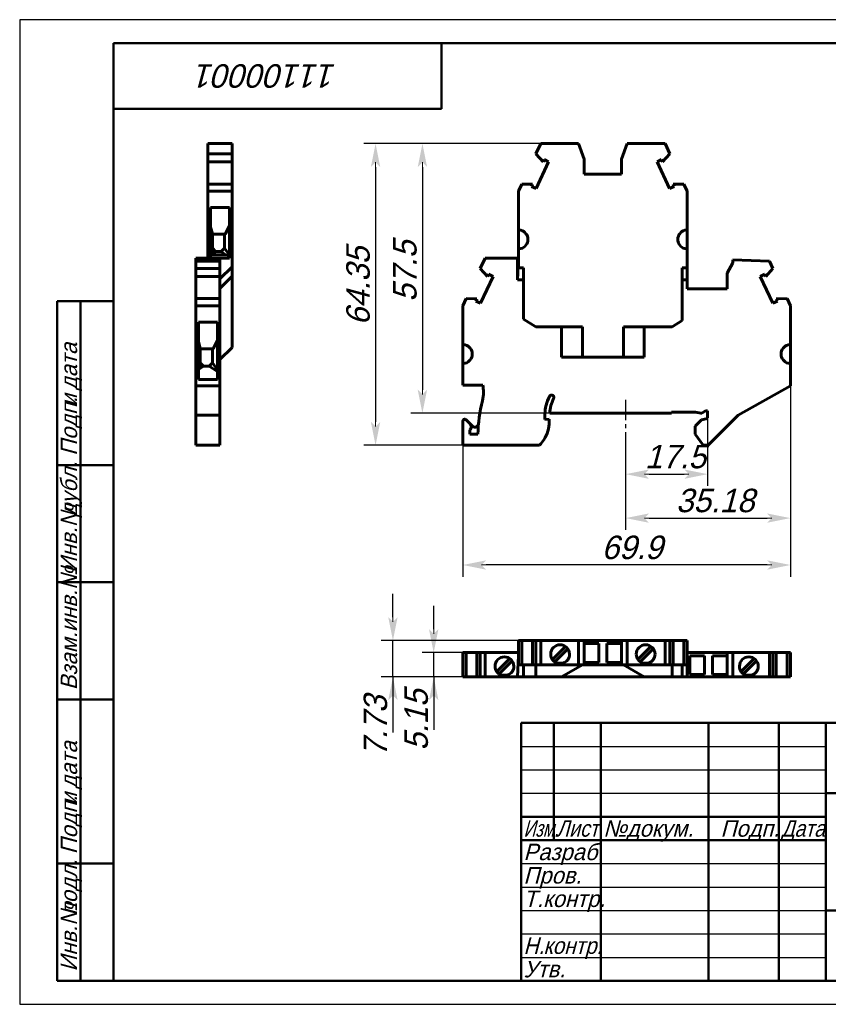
# Model space of a CAD drawing. Header units: millimetres. Extents: x 0 to 297, y 0 to 210.
# Tile 1 of 2: x 0 to 173, y 0 to 210. Entities that reach past the tile are written whole.
import ezdxf

# ---------------------------------------------------------------- set-up
doc = ezdxf.new("R2010")
doc.units = ezdxf.units.MM
doc.linetypes.add('CENTER_per1_scale0.136024', pattern=[6.91, 4.31875, -0.86375, 0.86375, -0.86375])
doc.styles.add('TextStyle_1', font='T-FLEX Type A.TTF', dxfattribs={"oblique": 15, "height": 5})
doc.styles.add('TextStyle_2', font='T-FLEX Type A.TTF', dxfattribs={"oblique": 15, "height": 3.5})
doc.styles.add('TextStyle_3', font='T-FLEX Type A.TTF', dxfattribs={"width": 0.744064, "oblique": 15, "height": 3.5})
doc.styles.add('TextStyle_4', font='T-FLEX Type A.TTF', dxfattribs={"width": 0.883061, "oblique": 15, "height": 3.5})
doc.styles.add('TextStyle_5', font='T-FLEX Type A.TTF', dxfattribs={"width": 0.94413, "oblique": 15, "height": 3.5})
doc.styles.add('TextStyle_7', font='T-FLEX Type A.TTF', dxfattribs={"oblique": 15, "height": 5})
doc.dimstyles.new('DIM_ST_1', dxfattribs={"dimtxt": 5, "dimasz": 5, "dimexe": 2.5, "dimexo": 0, "dimtad": 1, "dimrnd": 0.01, "dimdsep": 46, "dimtxsty": 'TextStyle_1', "dimblk": 'Arrow_3_C7_Status', "dimcen": 0.09, "dimclrd": 7, "dimclre": 7, "dimclrt": 7, "dimazin": 0, "dimtfac": 1, "dimtdec": 0, "dimtmove": 0, "dimatfit": 0, "dimldrblk": 'NONE', "dimfxl": 1, "dimtvp": 1, "dimtolj": 1, "dimarcsym": 0})
doc.dimstyles.new('DIM_ST_2', dxfattribs={"dimtxt": 5, "dimasz": 5, "dimexe": 2.5, "dimexo": 0, "dimtad": 1, "dimrnd": 0.01, "dimdsep": 46, "dimtxsty": 'TextStyle_1', "dimblk": 'Arrow_3_C7_Status', "dimcen": 0.09, "dimclrd": 7, "dimclre": 7, "dimclrt": 7, "dimazin": 0, "dimtfac": 1, "dimtdec": 0, "dimtmove": 0, "dimatfit": 0, "dimldrblk": 'NONE', "dimfxl": 1, "dimtvp": 1, "dimtolj": 1, "dimarcsym": 0})

# ---------------------------------------------------------------- blocks, each defined once
blk = doc.blocks.new('Arrow_3_C7_Status')
at = {"color": 7, "linetype": 'Continuous', "lineweight": 0}
blk.add_line((-1, 0), (-0.8, 0), dxfattribs=at)
at = {"color": 7}
blk.add_solid([(-1, -0.2), (0, 0), (-0.8, 0), (-1, 0.2)], dxfattribs=at)
blk = doc.blocks.new('*D5')
at = {"color": 7, "lineweight": -2}
for p, q in [((111.17, 183.58), (73.43, 183.58)), ((75.93, 178.58), (75.93, 124.23)), ((94.55, 119.23), (73.43, 119.23))]:
    blk.add_line(p, q, dxfattribs=at)
at = {"layer": 'Defpoints', "color": 0}
for p in [(111.17, 183.58), (75.93, 119.23), (94.55, 119.23)]:
    blk.add_point(p, dxfattribs=at)
at = {"color": 7, "lineweight": -2, "xscale": 5, "yscale": 5, "zscale": 5}
for p, rotation in [((75.93, 183.58), 89.99999999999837), ((75.93, 119.23), 269.9999999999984)]:
    blk.add_blockref('Arrow_3_C7_Status', p, dxfattribs=dict(at, rotation=rotation))
blk = doc.blocks.new('_None')
blk = doc.blocks.new('*D6')
at = {"color": 7, "lineweight": -2}
for p, q in [((164.45, 131.91), (164.45, 91.2)), ((94.55, 119.23), (94.55, 91.2)), ((159.45, 93.7), (99.55, 93.7))]:
    blk.add_line(p, q, dxfattribs=at)
at = {"layer": 'Defpoints', "color": 0}
for p in [(164.45, 131.91), (94.55, 119.23), (94.55, 93.7)]:
    blk.add_point(p, dxfattribs=at)
at = {"color": 7, "lineweight": -2, "xscale": 5, "yscale": 5, "zscale": 5, "rotation": 180}
blk.add_blockref('Arrow_3_C7_Status', (94.55, 93.7), dxfattribs=at)
at = {"color": 7, "lineweight": -2, "xscale": 5, "yscale": 5, "zscale": 5}
blk.add_blockref('Arrow_3_C7_Status', (164.45, 93.7), dxfattribs=at)
blk = doc.blocks.new('*D7')
at = {"color": 7, "lineweight": -2}
for p, q in [((111.17, 183.58), (83.43, 183.58)), ((85.93, 178.58), (85.93, 131.08)), ((113.08, 126.08), (83.43, 126.08))]:
    blk.add_line(p, q, dxfattribs=at)
at = {"layer": 'Defpoints', "color": 0}
for p in [(111.17, 183.58), (85.93, 126.08), (113.08, 126.08)]:
    blk.add_point(p, dxfattribs=at)
at = {"color": 7, "lineweight": -2, "xscale": 5, "yscale": 5, "zscale": 5}
for p, rotation in [((85.93, 183.58), 89.99999999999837), ((85.93, 126.08), 269.9999999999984)]:
    blk.add_blockref('Arrow_3_C7_Status', p, dxfattribs=dict(at, rotation=rotation))
blk = doc.blocks.new('*D8')
at = {"color": 7, "lineweight": -2}
for p, q in [((146.78, 126.54), (146.78, 110.57)), ((129.28, 122.02), (129.28, 110.57)), ((134.28, 113.07), (141.78, 113.07))]:
    blk.add_line(p, q, dxfattribs=at)
at = {"layer": 'Defpoints', "color": 0}
for p in [(146.78, 126.54), (129.28, 122.02), (146.78, 113.07)]:
    blk.add_point(p, dxfattribs=at)
at = {"color": 7, "lineweight": -2, "xscale": 5, "yscale": 5, "zscale": 5, "rotation": 180}
blk.add_blockref('Arrow_3_C7_Status', (129.28, 113.07), dxfattribs=at)
at = {"color": 7, "lineweight": -2, "xscale": 5, "yscale": 5, "zscale": 5}
blk.add_blockref('Arrow_3_C7_Status', (146.78, 113.07), dxfattribs=at)
blk = doc.blocks.new('*D9')
at = {"color": 7, "lineweight": -2}
for p, q in [((164.45, 131.91), (164.45, 101.2)), ((129.28, 122.02), (129.28, 101.2)), ((134.28, 103.7), (159.45, 103.7))]:
    blk.add_line(p, q, dxfattribs=at)
at = {"layer": 'Defpoints', "color": 0}
for p in [(164.45, 131.91), (129.28, 122.02), (164.45, 103.7)]:
    blk.add_point(p, dxfattribs=at)
at = {"color": 7, "lineweight": -2, "xscale": 5, "yscale": 5, "zscale": 5, "rotation": 180}
blk.add_blockref('Arrow_3_C7_Status', (129.28, 103.7), dxfattribs=at)
at = {"color": 7, "lineweight": -2, "xscale": 5, "yscale": 5, "zscale": 5}
blk.add_blockref('Arrow_3_C7_Status', (164.45, 103.7), dxfattribs=at)
blk = doc.blocks.new('*D10')
at = {"color": 7, "lineweight": -2}
for p, q in [((79.64, 82.58), (79.64, 87.58)), ((107.15, 77.58), (77.14, 77.58)), ((79.64, 69.85), (79.64, 77.58)), ((95.27, 69.85), (77.14, 69.85)), ((79.64, 69.85), (79.64, 58)), ((79.64, 64.85), (79.64, 59.85))]:
    blk.add_line(p, q, dxfattribs=at)
at = {"layer": 'Defpoints', "color": 0}
for p in [(79.64, 77.58), (107.15, 77.58), (95.27, 69.85)]:
    blk.add_point(p, dxfattribs=at)
at = {"color": 7, "lineweight": -2, "xscale": 5, "yscale": 5, "zscale": 5}
for p, rotation in [((79.64, 77.58), 269.9999999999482), ((79.64, 69.85), 89.99999999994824)]:
    blk.add_blockref('Arrow_3_C7_Status', p, dxfattribs=dict(at, rotation=rotation))
blk = doc.blocks.new('*D11')
at = {"color": 7, "lineweight": -2}
for p, q in [((88.34, 80), (88.34, 85)), ((95.27, 75), (85.84, 75)), ((88.34, 69.85), (88.34, 75)), ((95.27, 69.85), (85.84, 69.85)), ((88.34, 69.85), (88.34, 58.56)), ((88.34, 64.85), (88.34, 59.85))]:
    blk.add_line(p, q, dxfattribs=at)
at = {"layer": 'Defpoints', "color": 0}
for p in [(88.34, 75), (95.27, 75), (95.27, 69.85)]:
    blk.add_point(p, dxfattribs=at)
at = {"color": 7, "lineweight": -2, "xscale": 5, "yscale": 5, "zscale": 5}
for p, rotation in [((88.34, 75), 269.9999999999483), ((88.34, 69.85), 89.99999999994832)]:
    blk.add_blockref('Arrow_3_C7_Status', p, dxfattribs=dict(at, rotation=rotation))
blk = doc.blocks.new('_FR1Страница_1')
at = {"color": 7, "linetype": 'Continuous', "lineweight": 25}
for p, q in [((0, 210), (0, 0)), ((297, 210), (0, 210)), ((107, 55), (172, 55)), ((107, 50), (172, 50)), ((107, 45), (172, 45)), ((107, 30), (172, 30)), ((107, 25), (172, 25)), ((107, 20), (172, 20)), ((107, 15), (172, 15)), ((107, 10), (172, 10)), ((0, 0), (297, 0))]:
    blk.add_line(p, q, dxfattribs=at)
at = {"color": 7, "linetype": 'Continuous', "lineweight": 50}
for p, q in [((20, 5), (20, 205)), ((20, 205), (292, 205)), ((90, 191), (90, 205)), ((20, 191), (90, 191)), ((8, 5), (8, 150)), ((8, 150), (20, 150)), ((13, 150), (13, 5)), ((8, 115), (20, 115)), ((8, 90), (20, 90)), ((20, 65), (8, 65)), ((107, 5), (107, 60)), ((107, 60), (292, 60)), ((114, 60), (114, 35)), ((124, 60), (124, 5)), ((147, 60), (147, 5)), ((162, 60), (162, 5)), ((172, 60), (172, 5)), ((172, 45), (292, 45)), ((107, 40), (172, 40)), ((107, 35), (172, 35)), ((8, 30), (20, 30)), ((172, 20), (292, 20)), ((20, 5), (8, 5)), ((292, 5), (20, 5))]:
    blk.add_line(p, q, dxfattribs=at)
at = {"color": 7, "oblique": 15}
for s, height, rotation, style, p in [('11100001', 5, 180, 'TextStyle_7', (67.63, 200.5)), ('дата', 3.5, 90, 'TextStyle_2', (12.25, 131.01)), ('Подп.', 3.5, 90, 'TextStyle_2', (12.25, 117)), ('и', 3.5, 90, 'TextStyle_2', (12.25, 127.51)), ('дубл.', 3.5, 90, 'TextStyle_2', (12.25, 104.01)), ('Инв.№', 3.5, 90, 'TextStyle_2', (12.25, 92)), ('Взам.инв.№', 3.5, 90, 'TextStyle_2', (12.25, 67)), ('дата', 3.5, 90, 'TextStyle_2', (12.25, 46.01)), ('Подп.', 3.5, 90, 'TextStyle_2', (12.25, 32)), ('и', 3.5, 90, 'TextStyle_2', (12.25, 42.51)), ('подл.', 3.5, 90, 'TextStyle_2', (12.25, 19.01)), ('Инв.№', 3.5, 90, 'TextStyle_2', (12.25, 7))]:
    blk.add_text(s, height=height, rotation=rotation, dxfattribs=dict(at, style=style)).set_placement(p)
for s, style, width, p in [('Изм.', 'TextStyle_3', 0.744064, (107.5, 35.75)), ('Лист', 'TextStyle_4', 0.883061, (114.5, 35.75)), ('Дата', 'TextStyle_4', 0.883061, (162.5, 35.75)), ('Н.', 'TextStyle_5', 0.94413, (107.5, 10.75)), ('контр.', 'TextStyle_5', 0.94413, (111.75, 10.75))]:
    blk.add_text(s, height=3.5, dxfattribs=dict(at, style=style, width=width)).set_placement(p)
at = {"color": 7, "style": 'TextStyle_2', "oblique": 15}
for s, p in [('№', (124.5, 35.75)), ('докум.', (129.5, 35.75)), ('Подп.', (149.53, 35.75)), ('Разраб.', (107.5, 30.75)), ('Пров.', (107.5, 25.75)), ('Т.контр.', (107.5, 20.75)), ('Утв.', (107.5, 5.75))]:
    blk.add_text(s, height=3.5, dxfattribs=at).set_placement(p)
blk = doc.blocks.new('Страница_1')
at = {"color": 7, "linetype": 'Continuous', "lineweight": 60}
for p, q in [((40.161, 183.58), (45.311, 183.58)), ((40.161, 181.404), (40.161, 183.58)), ((45.311, 181.404), (45.311, 183.58)), ((111.169, 183.58), (110.154, 181.404)), ((119.228, 183.58), (111.169, 183.58)), ((120.428, 180.283), (119.228, 183.58)), ((129.628, 183.58), (128.428, 180.283)), ((137.688, 183.58), (129.628, 183.58)), ((138.702, 181.404), (137.688, 183.58)), ((40.161, 181.404), (45.311, 181.404)), ((40.161, 179.676), (40.161, 181.404)), ((45.311, 179.676), (45.311, 181.404)), ((110.154, 181.404), (111.671, 179.676)), ((137.185, 179.676), (138.702, 181.404)), ((40.161, 179.676), (45.311, 179.676)), ((40.161, 174.954), (40.161, 179.674)), ((45.311, 174.954), (45.311, 179.674)), ((112.864, 179.703), (110.191, 173.97)), ((111.894, 180.155), (111.671, 179.676)), ((112.864, 179.703), (111.894, 180.155)), ((120.428, 177.08), (120.428, 180.283)), ((128.428, 180.283), (128.428, 177.08)), ((135.993, 179.703), (136.962, 180.155)), ((138.666, 173.97), (135.993, 179.703)), ((136.962, 180.155), (137.185, 179.676)), ((128.428, 177.08), (120.428, 177.08)), ((40.161, 173.414), (40.161, 174.952)), ((40.161, 174.952), (45.311, 174.952)), ((45.311, 174.952), (45.311, 173.414)), ((107.145, 174.952), (106.428, 173.414)), ((109.444, 174.901), (107.145, 174.952)), ((109.444, 174.901), (109.221, 174.422)), ((109.221, 174.422), (110.191, 173.97)), ((139.635, 174.422), (138.666, 173.97)), ((141.711, 174.952), (139.412, 174.901)), ((139.412, 174.901), (139.635, 174.422)), ((142.428, 173.414), (141.711, 174.952)), ((40.161, 173.414), (45.311, 173.414)), ((40.161, 165.215), (40.161, 173.414)), ((45.311, 173.414), (45.311, 157.28)), ((106.428, 173.414), (106.428, 165.215)), ((142.428, 165.215), (142.428, 173.414)), ((40.711, 165.215), (40.711, 169.949)), ((40.711, 169.949), (44.761, 169.949)), ((44.761, 169.949), (44.761, 159.13)), ((43.87, 164.23), (44.761, 166.068)), ((40.161, 165.077), (40.161, 165.215)), ((40.161, 165.215), (40.711, 165.215)), ((40.161, 163.145), (40.161, 165.077)), ((41.111, 164.407), (40.711, 165.717)), ((40.711, 165.077), (40.711, 165.215)), ((40.711, 165.077), (40.711, 163.145)), ((41.111, 160.678), (41.111, 164.407)), ((41.111, 164.23), (43.87, 164.23)), ((43.711, 161.28), (43.711, 164.23)), ((106.946, 165.077), (106.428, 165.215)), ((106.428, 165.213), (106.428, 161.046)), ((141.911, 165.077), (142.428, 165.215)), ((142.428, 165.213), (142.428, 161.046)), ((40.161, 163.114), (40.161, 163.145)), ((40.161, 161.182), (40.161, 163.114)), ((40.711, 163.114), (40.711, 163.145)), ((40.711, 163.114), (40.711, 161.182)), ((108.428, 163.114), (108.428, 163.145)), ((140.428, 163.114), (140.428, 163.145)), ((40.161, 161.044), (40.161, 161.182)), ((40.161, 161.044), (40.161, 158.789)), ((40.161, 161.044), (40.711, 161.044)), ((40.711, 161.044), (40.711, 161.182)), ((40.711, 159.13), (40.711, 161.044)), ((40.711, 159.767), (40.812, 159.817)), ((41.111, 160.678), (40.812, 159.817)), ((40.899, 159.83), (40.812, 159.817)), ((40.899, 159.83), (41.811, 160.58)), ((43.923, 159.83), (40.899, 159.83)), ((41.811, 160.58), (41.111, 161.28)), ((41.811, 160.58), (43.011, 160.58)), ((43.011, 160.58), (43.711, 161.28)), ((43.011, 160.58), (43.923, 159.83)), ((43.711, 161.28), (44.761, 159.758)), ((43.923, 159.83), (44.761, 159.708)), ((106.946, 161.182), (106.428, 161.044)), ((106.428, 161.044), (106.428, 157.08)), ((142.428, 161.044), (141.911, 161.182)), ((142.428, 161.044), (142.428, 157.08)), ((40.161, 159.13), (37.586, 159.13)), ((37.586, 158.791), (37.586, 159.13)), ((37.586, 158.516), (37.586, 158.789)), ((42.736, 158.789), (37.586, 158.789)), ((37.586, 156.954), (37.586, 158.516)), ((37.586, 158.516), (42.736, 158.516)), ((37.936, 158.692), (37.936, 158.649)), ((44.761, 159.13), (40.711, 159.13)), ((42.736, 158.789), (42.736, 158.516)), ((42.736, 158.516), (42.736, 156.954)), ((99.294, 159.13), (98.279, 156.954)), ((106.19, 159.13), (99.294, 159.13)), ((106.428, 159.13), (106.19, 159.13)), ((106.19, 154.505), (106.19, 159.13)), ((106.19, 154.505), (106.428, 158.948)), ((152.178, 158.139), (150.978, 155.908)), ((152.178, 158.789), (152.178, 158.139)), ((159.999, 158.516), (152.178, 158.789)), ((160.727, 156.954), (159.999, 158.516)), ((37.586, 155.226), (37.586, 156.954)), ((37.586, 156.954), (42.736, 156.954)), ((45.311, 157.28), (42.736, 154.705)), ((42.736, 156.954), (42.736, 155.226)), ((45.311, 157.278), (45.311, 155.273)), ((98.279, 156.954), (99.796, 155.226)), ((99.796, 155.226), (100.019, 155.705)), ((100.019, 155.705), (100.989, 155.253)), ((106.428, 157.08), (107.528, 157.08)), ((107.528, 157.08), (107.528, 154.505)), ((141.328, 157.08), (142.428, 157.08)), ((141.328, 154.505), (141.328, 157.08)), ((142.428, 154.505), (142.428, 157.08)), ((150.978, 155.908), (150.978, 152.63)), ((158.018, 155.253), (158.987, 155.705)), ((158.987, 155.705), (159.21, 155.226)), ((159.21, 155.226), (160.727, 156.954)), ((42.736, 155.226), (37.586, 155.226)), ((37.586, 150.504), (37.586, 155.224)), ((42.736, 152.698), (45.311, 155.273)), ((42.736, 155.224), (42.736, 150.504)), ((45.311, 155.273), (45.311, 140.098)), ((100.989, 155.253), (98.316, 149.52)), ((107.528, 154.505), (106.19, 154.505)), ((107.528, 146.154), (107.528, 154.505)), ((142.428, 154.505), (141.328, 154.505)), ((141.328, 154.505), (141.328, 145.832)), ((142.428, 152.63), (142.428, 154.505)), ((160.691, 149.52), (158.018, 155.253)), ((150.978, 152.63), (142.428, 152.63)), ((37.586, 148.964), (37.586, 150.502)), ((37.586, 150.502), (42.736, 150.502)), ((42.736, 150.502), (42.736, 148.964)), ((95.27, 150.502), (94.553, 148.964)), ((97.569, 150.451), (95.27, 150.502)), ((97.346, 149.972), (97.569, 150.451)), ((98.316, 149.52), (97.346, 149.972)), ((161.66, 149.972), (160.691, 149.52)), ((163.736, 150.502), (161.437, 150.451)), ((161.437, 150.451), (161.66, 149.972)), ((164.453, 148.964), (163.736, 150.502)), ((37.586, 140.765), (37.586, 148.964)), ((37.586, 148.964), (42.736, 148.964)), ((42.736, 148.964), (42.736, 131.91)), ((94.553, 148.964), (94.553, 140.765)), ((164.453, 140.765), (164.453, 148.964)), ((38.136, 140.765), (38.136, 145.499)), ((38.136, 145.499), (42.186, 145.499)), ((42.186, 145.499), (42.186, 133.235)), ((110.138, 144.505), (107.528, 146.154)), ((141.328, 145.832), (139.228, 144.505)), ((115.594, 144.505), (110.138, 144.505)), ((115.594, 138.005), (115.594, 144.505)), ((115.594, 144.505), (120.054, 144.505)), ((120.054, 138.005), (120.054, 144.505)), ((128.802, 144.505), (128.802, 138.005)), ((128.802, 144.505), (133.262, 144.505)), ((133.262, 138.005), (133.262, 144.505)), ((139.228, 144.505), (133.262, 144.505)), ((37.586, 140.627), (37.586, 140.765)), ((37.586, 140.765), (38.136, 140.765)), ((38.136, 141.267), (38.536, 139.957)), ((38.136, 140.765), (38.136, 140.627)), ((41.295, 139.78), (42.186, 141.618)), ((94.553, 140.765), (95.071, 140.627)), ((94.553, 140.763), (94.553, 136.596)), ((163.936, 140.627), (164.453, 140.765)), ((164.453, 140.763), (164.453, 136.596)), ((37.586, 140.627), (37.586, 138.695)), ((37.586, 138.664), (37.586, 138.695)), ((37.586, 138.664), (37.586, 136.732)), ((38.136, 140.627), (38.136, 138.695)), ((38.136, 138.695), (38.136, 138.664)), ((38.136, 138.664), (38.136, 136.732)), ((38.536, 139.957), (38.536, 136.316)), ((38.536, 139.78), (41.295, 139.78)), ((41.136, 136.83), (41.136, 139.78)), ((45.311, 140.098), (42.736, 137.523)), ((96.553, 138.695), (96.553, 138.664)), ((162.453, 138.664), (162.453, 138.695)), ((37.586, 136.594), (37.586, 136.732)), ((37.586, 136.594), (38.136, 136.594)), ((37.586, 131.91), (37.586, 136.594)), ((38.136, 136.732), (38.136, 136.594)), ((38.136, 133.235), (38.136, 136.594)), ((38.536, 136.83), (39.236, 136.13)), ((41.136, 136.83), (40.436, 136.13)), ((41.136, 136.83), (42.186, 135.34)), ((95.071, 136.732), (94.553, 136.594)), ((94.553, 136.594), (94.553, 132.08)), ((115.594, 138.005), (133.262, 138.005)), ((164.453, 136.594), (163.936, 136.732)), ((164.453, 131.91), (164.453, 136.594)), ((38.231, 135.436), (38.136, 135.285)), ((38.231, 135.436), (38.536, 136.316)), ((39.236, 136.13), (38.231, 135.436)), ((40.436, 136.13), (39.236, 136.13)), ((40.436, 136.13), (42.186, 134.943)), ((42.186, 133.235), (38.136, 133.235)), ((37.586, 125.636), (37.586, 131.91)), ((37.586, 131.91), (42.736, 131.91)), ((42.736, 131.91), (42.736, 125.636)), ((94.553, 132.08), (98.796, 132.08)), ((153.278, 125.636), (164.453, 131.91)), ((113.084, 126.08), (139.078, 126.08)), ((139.078, 126.28), (144.192, 126.28)), ((139.078, 126.08), (139.078, 126.28)), ((144.192, 126.28), (145.355, 126.08)), ((145.355, 126.08), (145.558, 126.08)), ((145.558, 126.08), (146.351, 126.544)), ((146.351, 126.544), (146.778, 126.544)), ((146.778, 126.544), (146.778, 125.08)), ((37.586, 119.23), (37.586, 125.636)), ((42.736, 125.636), (37.586, 125.636)), ((42.736, 125.636), (42.736, 119.23)), ((94.553, 124.387), (94.553, 119.23)), ((96.09, 123.816), (95.236, 124.669)), ((112.078, 124.701), (112.078, 125.78)), ((112.978, 124.78), (112.078, 124.701)), ((112.978, 124.223), (112.978, 124.78)), ((145.481, 124.632), (144.128, 123.28)), ((146.455, 124.893), (145.481, 124.632)), ((146.778, 125.08), (146.455, 124.893)), ((146.879, 119.23), (153.278, 125.636)), ((96.053, 121.58), (96.053, 122.509)), ((96.09, 123.816), (96.606, 123.3)), ((144.128, 123.28), (144.128, 121.63)), ((97.761, 121.58), (96.053, 121.58)), ((144.128, 121.63), (145.809, 119.23)), ((37.586, 119.23), (42.736, 119.23)), ((94.553, 119.23), (110.944, 119.23)), ((145.809, 119.23), (146.879, 119.23)), ((107.145, 77.577), (106.428, 77.577)), ((106.428, 72.427), (106.428, 77.577)), ((107.145, 77.577), (107.145, 72.427)), ((107.145, 77.577), (109.444, 77.577)), ((109.444, 72.427), (109.444, 77.577)), ((109.446, 77.577), (110.152, 77.577)), ((110.154, 77.577), (110.154, 72.427)), ((110.154, 77.577), (111.169, 77.577)), ((111.169, 72.427), (111.169, 77.577)), ((111.169, 77.577), (119.228, 77.577)), ((116.448, 76.317), (113.663, 73.532)), ((114.158, 73.037), (116.943, 75.822)), ((119.228, 77.577), (120.428, 77.577)), ((119.228, 72.427), (119.228, 77.577)), ((128.428, 77.577), (120.428, 77.577)), ((120.428, 77.577), (120.428, 72.427)), ((123.578, 76.927), (120.428, 76.927)), ((123.578, 72.902), (123.578, 76.927)), ((125.278, 76.927), (125.278, 72.902)), ((128.428, 76.927), (125.278, 76.927)), ((128.428, 77.577), (129.628, 77.577)), ((128.428, 72.427), (128.428, 77.577)), ((129.628, 72.427), (129.628, 77.577)), ((129.628, 77.577), (137.688, 77.577)), ((134.698, 76.317), (131.913, 73.532)), ((132.408, 73.037), (135.193, 75.822)), ((138.702, 77.577), (137.688, 77.577)), ((137.688, 72.427), (137.688, 77.577)), ((138.702, 72.427), (138.702, 77.577)), ((138.704, 77.577), (139.41, 77.577)), ((139.412, 72.427), (139.412, 77.577)), ((141.711, 77.577), (139.412, 77.577)), ((141.711, 72.427), (141.711, 77.577)), ((141.711, 77.577), (142.428, 77.577)), ((142.428, 72.427), (142.428, 77.577)), ((94.553, 69.852), (94.553, 75.002)), ((94.553, 75.002), (95.27, 75.002)), ((95.27, 69.852), (95.27, 75.002)), ((95.27, 75.002), (97.569, 75.002)), ((97.569, 75.002), (97.569, 69.852)), ((97.571, 75.002), (98.277, 75.002)), ((98.279, 69.852), (98.279, 75.002)), ((98.279, 75.002), (99.294, 75.002)), ((99.294, 75.002), (106.428, 75.002)), ((99.294, 69.852), (99.294, 75.002)), ((104.573, 73.742), (101.788, 70.957)), ((106.428, 74.296), (106.19, 69.852)), ((142.428, 75.002), (150.978, 75.002)), ((142.978, 74.352), (142.978, 70.327)), ((146.128, 74.352), (142.978, 74.352)), ((146.128, 70.327), (146.128, 74.352)), ((147.828, 74.352), (147.828, 70.327)), ((150.978, 74.352), (147.828, 74.352)), ((150.978, 75.002), (152.178, 75.002)), ((150.978, 69.852), (150.978, 75.002)), ((152.178, 75.002), (152.178, 69.852)), ((152.178, 75.002), (159.999, 75.002)), ((156.723, 73.742), (153.938, 70.957)), ((159.999, 75.002), (160.727, 75.002)), ((159.999, 69.852), (159.999, 75.002)), ((160.727, 69.852), (160.727, 75.002)), ((160.729, 75.002), (161.435, 75.002)), ((161.437, 75.002), (163.736, 75.002)), ((161.437, 69.852), (161.437, 75.002)), ((163.736, 69.852), (163.736, 75.002)), ((163.736, 75.002), (164.453, 75.002)), ((164.453, 69.852), (164.453, 75.002)), ((102.283, 70.462), (105.068, 73.247)), ((107.145, 72.427), (106.428, 72.427)), ((109.444, 72.427), (107.145, 72.427)), ((107.528, 72.427), (107.528, 69.852)), ((109.446, 72.427), (110.152, 72.427)), ((110.138, 72.427), (110.138, 69.852)), ((111.169, 72.427), (110.154, 72.427)), ((119.228, 72.427), (111.169, 72.427)), ((114.679, 72.777), (115.928, 72.777)), ((115.594, 69.852), (120.054, 72.427)), ((120.428, 72.427), (119.228, 72.427)), ((120.428, 72.902), (123.578, 72.902)), ((128.428, 72.427), (120.428, 72.427)), ((125.278, 72.902), (128.428, 72.902)), ((129.628, 72.427), (128.428, 72.427)), ((128.802, 72.427), (133.262, 69.852)), ((137.688, 72.427), (129.628, 72.427)), ((132.929, 72.777), (134.178, 72.777)), ((138.702, 72.427), (137.688, 72.427)), ((139.41, 72.427), (138.704, 72.427)), ((139.228, 69.852), (139.228, 72.427)), ((141.711, 72.427), (139.412, 72.427)), ((141.328, 69.852), (141.328, 72.427)), ((142.428, 72.427), (141.711, 72.427)), ((142.428, 69.852), (142.428, 72.427)), ((154.433, 70.462), (157.218, 73.247)), ((95.27, 69.852), (94.553, 69.852)), ((97.569, 69.852), (95.27, 69.852)), ((98.277, 69.852), (97.571, 69.852)), ((99.294, 69.852), (98.279, 69.852)), ((106.19, 69.852), (99.294, 69.852)), ((102.804, 70.202), (104.053, 70.202)), ((107.528, 69.852), (106.19, 69.852)), ((110.138, 69.852), (107.528, 69.852)), ((115.594, 69.852), (110.138, 69.852)), ((115.594, 69.852), (133.262, 69.852)), ((139.228, 69.852), (133.262, 69.852)), ((141.328, 69.852), (139.228, 69.852)), ((142.428, 69.852), (141.328, 69.852)), ((150.978, 69.852), (142.428, 69.852)), ((142.978, 70.327), (146.128, 70.327)), ((147.828, 70.327), (150.978, 70.327)), ((152.178, 69.852), (150.978, 69.852)), ((159.999, 69.852), (152.178, 69.852)), ((154.954, 70.202), (156.203, 70.202)), ((160.727, 69.852), (159.999, 69.852)), ((161.435, 69.852), (160.729, 69.852)), ((163.736, 69.852), (161.437, 69.852)), ((164.453, 69.852), (163.736, 69.852))]:
    blk.add_line(p, q, dxfattribs=at)
at = {"color": 7, "linetype": 'CENTER_per1_scale0.136024', "lineweight": 25}
blk.add_line((129.278, 128.935), (129.278, 122.025), dxfattribs=at)
blk.add_line((129.278, 128.935), (129.278, 122.025), dxfattribs=at)
at = {"color": 7, "linetype": 'Continuous', "lineweight": 60}
for centre, radius, start, end in [((106.428, 163.145), 2, 0, 75), ((142.428, 163.145), 2, 105, 179.99999), ((106.428, 163.114), 2, 285, 0), ((142.428, 163.114), 2, 179.99999, 255), ((39.619, 129.728), 29.013, 89.57118, 93.32517), ((39.619, 187.613), 29.014, 266.67485, 270.4288), ((52.302, -169.694), 328.531, 91.82549, 92.17451), ((94.553, 138.695), 2, 0, 75), ((94.553, 138.664), 2, 285, 0.00001), ((164.453, 138.695), 2, 105, 180), ((164.453, 138.664), 2, 180, 255), ((91.453, 130.554), 7.5, 345.85889, 0), ((91.453, 130.554), 7.5, 360, 11.73422), ((129.853, 120.88), 32.1, 165.85889, 178.75046), ((120.378, 125.78), 8.3, 152.09877, 180), ((113.485, 129.43), 0.5, 0, 152.09877), ((120.378, 125.78), 7.3, 152.09877, 177.64472), ((113.485, 129.43), 0.5, 332.09877, 0), ((94.953, 124.387), 0.4, 83, 180), ((94.953, 124.387), 0.4, 45, 83), ((105.978, 124.223), 7, 327.14012, 360), ((95.453, 123.18), 0.9, 311.81031, 360), ((95.453, 123.18), 0.9, 0, 45), ((97.136, 123.83), 0.75, 225, 263), ((97.136, 123.83), 0.75, 263, 354.84661), ((103.878, 125.58), 9.5, 318.05468, 327.14012), ((115.303, 74.677), 2, 360, 180), ((133.553, 74.677), 2, 360, 180), ((103.428, 72.102), 2, 360, 180), ((115.303, 74.677), 2, 180, 251.80513), ((115.303, 74.677), 2, 288.19487, 360), ((133.553, 74.677), 2, 180, 251.80513), ((133.553, 74.677), 2, 288.19487, 360), ((155.578, 72.102), 2, 0.00001, 180), ((103.428, 72.102), 2, 180, 251.80513), ((103.428, 72.102), 2, 288.19487, 360), ((155.578, 72.102), 2, 180.00001, 251.80513), ((155.578, 72.102), 2, 288.19487, 0)]:
    blk.add_arc(centre, radius, start, end, dxfattribs=at)
blk.add_blockref('_FR1Страница_1', (0, 0))
at = {"color": 7, "style": 'TextStyle_1', "oblique": 15}
for s, p in [('57.5', (84.683, 149.827)), ('64.35', (74.683, 144.795)), ('7.73', (78.393, 52.822)), ('5.15', (87.093, 54.097))]:
    blk.add_text(s, height=5, rotation=90, dxfattribs=at).set_placement(p)
for s, p in [('17.5', (133.383, 114.325)), ('35.18', (140.018, 104.955)), ('69.9', (124.146, 94.955))]:
    blk.add_text(s, height=5, dxfattribs=at).set_placement(p)
for base, p1, p2, angle, picture, middle in [((75.933, 119.23), (111.169, 183.58), (94.553, 119.23), 270, '*D5', (75.933, 151.405)), ((85.933, 126.08), (111.169, 183.58), (113.084, 126.08), 270, '*D7', (85.933, 154.83)), ((94.553, 93.705), (164.453, 131.91), (94.553, 119.23), 180, '*D6', (129.503, 93.705)), ((79.643, 77.577), (95.27, 69.852), (107.145, 77.577), 90, '*D10', (79.643, 58.002)), ((88.343, 75.002), (95.27, 69.852), (95.27, 75.002), 90, '*D11', (88.343, 58.565))]:
    dim = blk.add_linear_dim(base=base, p1=p1, p2=p2, angle=angle, text=' ', dimstyle='DIM_ST_1')
    dim.commit()
    dim.dimension.update_dxf_attribs({"geometry": picture, "text_midpoint": middle, "dimtype": 160})
for base, p2, dimstyle, picture, middle in [((164.453, 103.705), (164.453, 131.91), 'DIM_ST_1', '*D9', (146.093, 103.705)), ((146.778, 113.075), (146.778, 126.544), 'DIM_ST_2', '*D8', (138.028, 113.075))]:
    dim = blk.add_linear_dim(base=base, p1=(129.278, 122.025), p2=p2, text=' ', dimstyle=dimstyle)
    dim.commit()
    dim.dimension.update_dxf_attribs({"geometry": picture, "text_midpoint": middle, "dimtype": 160})

msp = doc.modelspace()

# ---------------------------------------------------------------- block references
msp.add_blockref('Страница_1', (0, 0))

doc.saveas('drawing.dxf')
